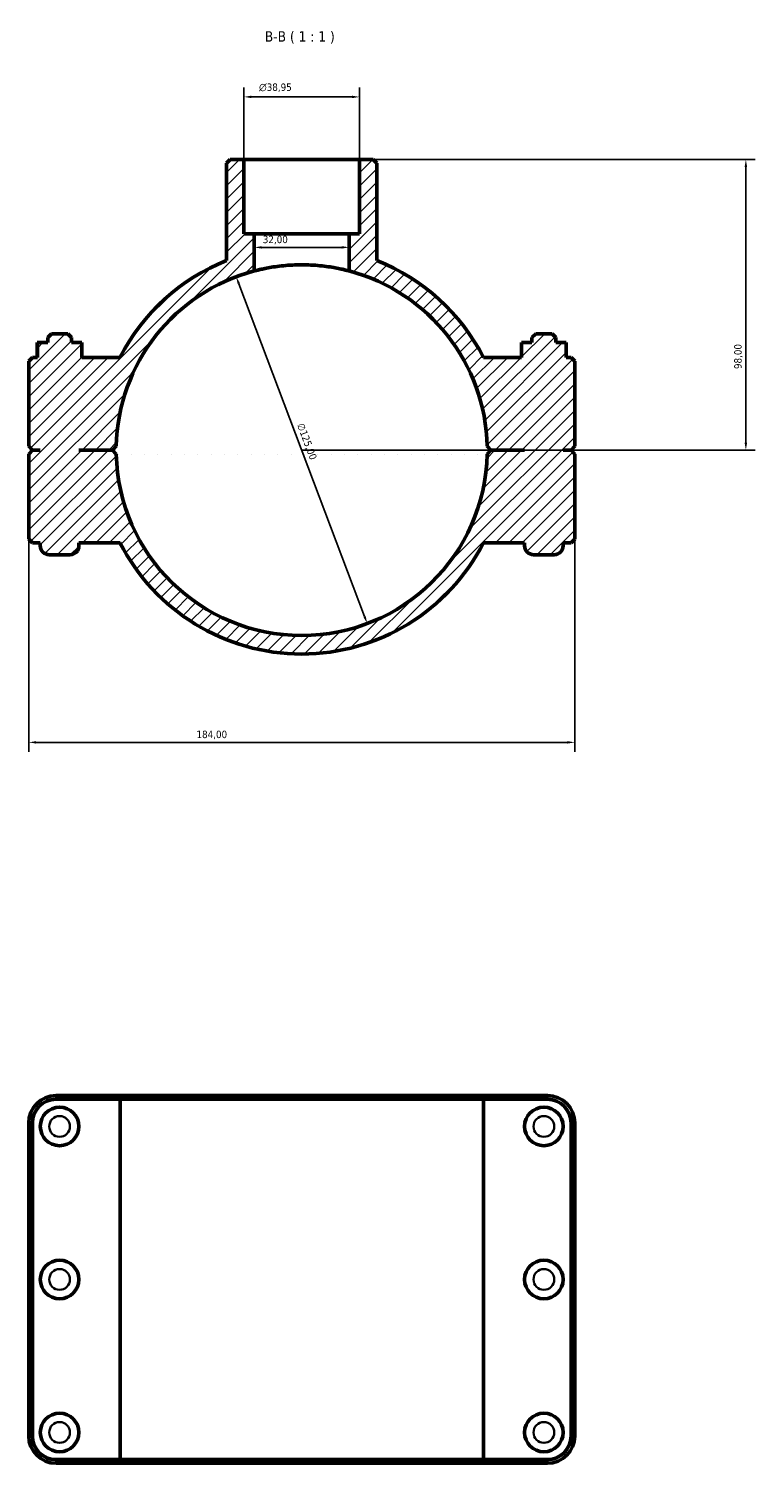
# Model space of a CAD drawing. Header units: millimetres. Extents: x 0 to 1130, y -29 to 1083.
# Tile 4 of 6: x 335 to 579, y 599 to 1083. Entities that reach past the tile are written whole.
import ezdxf

# ---------------------------------------------------------------- set-up
doc = ezdxf.new("R2010")
doc.units = ezdxf.units.MM
for name, color, linetype, lineweight in [('Dimension (ISO)', 7, 'Continuous', 25), ('Hatch (ISO)', 7, 'Continuous', 18), ('Symbol (ISO)', 7, 'Continuous', 25), ('Visible (ISO)', 7, 'Continuous', 50), ('Visible Narrow (ISO)', 7, 'Continuous', 35)]:
    doc.layers.add(name, color=color, linetype=linetype, lineweight=lineweight)
doc.styles.add('Label Text (ISO)', font='tahoma.ttf')
doc.styles.add('Note Text (ISO)', font='tahoma.ttf')
doc.dimstyles.new('Default (ISO)', dxfattribs={"dimtxt": 2.5, "dimasz": 2.5, "dimexe": 3.175, "dimexo": 0, "dimgap": 0.762, "dimtad": 1, "dimrnd": 1e-08, "dimzin": 0, "dimtxsty": 'Note Text (ISO)', "dimcen": 0.09, "dimdle": 10, "dimclrd": 256, "dimclre": 256, "dimclrt": 232, "dimazin": 0, "dimtfac": 1.40208, "dimtmove": 0, "dimatfit": 3, "dimfxl": 1, "dimtolj": 1, "dimtzin": 0, "dimlwd": -1, "dimlwe": -1, "dimarcsym": 0})

# ---------------------------------------------------------------- blocks, each defined once
blk = doc.blocks.new('*D11')
at = {"layer": 'Defpoints', "color": 0, "transparency": 16777216}
for p in [(404.46, 999.13), (448.6, 882.19)]:
    blk.add_point(p, dxfattribs=at)
at = {"layer": 'Dimension (ISO)', "transparency": 16777216}
blk.add_line((447.72, 884.53), (405.34, 996.79), dxfattribs=at)
blk.add_arc((426.53, 940.66), 62.5, 75.1672, 113.5911, dxfattribs=at)
for points in [[(405.73, 996.94), (404.95, 996.65), (404.46, 999.13)], [(448.11, 884.67), (447.33, 884.38), (448.6, 882.19)]]:
    blk.add_solid(points, dxfattribs=at)
at = {"layer": 'Dimension (ISO)', "color": 232, "true_color": 0xca0064, "transparency": 16777216, "insert": (427.23, 950.08), "char_height": 2.5, "attachment_point": 1, "rotation": 290.6804, "style": 'Note Text (ISO)'}
blk.add_mtext('\\A1;∅125,00', dxfattribs=at)
blk = doc.blocks.new('*D12')
at = {"layer": 'Defpoints', "color": 0, "transparency": 16777216}
for p in [(446.01, 1038.66), (426.53, 940.66), (576.2, 940.66)]:
    blk.add_point(p, dxfattribs=at)
at = {"layer": 'Dimension (ISO)', "transparency": 16777216}
for p, q in [((446.01, 1038.66), (579.38, 1038.66)), ((576.2, 1036.16), (576.2, 943.16)), ((426.53, 940.66), (579.38, 940.66))]:
    blk.add_line(p, q, dxfattribs=at)
for points in [[(575.78, 1036.16), (576.62, 1036.16), (576.2, 1038.66)], [(575.78, 943.16), (576.62, 943.16), (576.2, 940.66)]]:
    blk.add_solid(points, dxfattribs=at)
at = {"layer": 'Dimension (ISO)', "color": 232, "true_color": 0xca0064, "transparency": 16777216, "insert": (572.26, 968.01), "char_height": 2.5, "attachment_point": 1, "rotation": 90, "style": 'Note Text (ISO)'}
blk.add_mtext('\\A1;98,00', dxfattribs=at)
blk = doc.blocks.new('*D13')
at = {"layer": 'Defpoints', "color": 0, "transparency": 16777216}
for p in [(334.53, 910.66), (518.53, 910.66), (334.53, 842.12)]:
    blk.add_point(p, dxfattribs=at)
at = {"layer": 'Dimension (ISO)', "transparency": 16777216}
for p, q in [((334.53, 910.66), (334.53, 838.95)), ((518.53, 910.66), (518.53, 838.95)), ((516.03, 842.12), (337.03, 842.12))]:
    blk.add_line(p, q, dxfattribs=at)
for points in [[(337.03, 842.54), (337.03, 841.7), (334.53, 842.12)], [(516.03, 842.54), (516.03, 841.7), (518.53, 842.12)]]:
    blk.add_solid(points, dxfattribs=at)
at = {"layer": 'Dimension (ISO)', "color": 232, "true_color": 0xca0064, "transparency": 16777216, "insert": (391.08, 846.06), "char_height": 2.5, "attachment_point": 1, "style": 'Note Text (ISO)'}
blk.add_mtext('\\A1;184,00', dxfattribs=at)
blk = doc.blocks.new('*D14')
at = {"layer": 'Defpoints', "color": 0, "transparency": 16777216}
for p in [(410.53, 1009.04), (410.53, 1009.04), (442.53, 1009.04)]:
    blk.add_point(p, dxfattribs=at)
at = {"layer": 'Dimension (ISO)', "transparency": 16777216}
blk.add_line((440.03, 1009.04), (413.03, 1009.04), dxfattribs=at)
for points in [[(413.03, 1009.45), (413.03, 1008.62), (410.53, 1009.04)], [(440.03, 1009.45), (440.03, 1008.62), (442.53, 1009.04)]]:
    blk.add_solid(points, dxfattribs=at)
at = {"layer": 'Dimension (ISO)', "color": 232, "true_color": 0xca0064, "transparency": 16777216, "insert": (413.41, 1012.97), "char_height": 2.5, "attachment_point": 1, "style": 'Note Text (ISO)'}
blk.add_mtext('\\A1;32,00', dxfattribs=at)
blk = doc.blocks.new('*D15')
at = {"layer": 'Defpoints', "color": 0, "transparency": 16777216}
for p in [(407.06, 1059.78), (407.06, 1038.66), (446.01, 1038.66)]:
    blk.add_point(p, dxfattribs=at)
at = {"layer": 'Dimension (ISO)', "transparency": 16777216}
for p, q in [((407.06, 1038.66), (407.06, 1062.96)), ((443.51, 1059.78), (409.56, 1059.78)), ((446.01, 1038.66), (446.01, 1062.96))]:
    blk.add_line(p, q, dxfattribs=at)
for points in [[(409.56, 1060.2), (409.56, 1059.37), (407.06, 1059.78)], [(443.51, 1060.2), (443.51, 1059.37), (446.01, 1059.78)]]:
    blk.add_solid(points, dxfattribs=at)
at = {"layer": 'Dimension (ISO)', "color": 232, "true_color": 0xca0064, "transparency": 16777216, "insert": (412.14, 1064.31), "char_height": 2.5, "attachment_point": 1, "style": 'Note Text (ISO)'}
blk.add_mtext('\\A1;\\fAIGDT|b0|i0;\\H2.5000;\\ln\\fTahoma|b0|i0;\\H2.5000;38,95', dxfattribs=at)

msp = doc.modelspace()

# ---------------------------------------------------------------- hatches: boundary and pattern name
at = {"layer": 'Hatch (ISO)'}
h = msp.add_hatch(dxfattribs=at)
h.set_pattern_fill('ANSI31', color=256, scale=25.4, style=0)
h.set_pattern_definition([(45, (0, 0), (-2.245064, 2.245064), [])])
edge = h.paths.add_edge_path()
edge.add_line((402.462, 1038.66), (401.212, 1037.41))
edge.add_line((401.212, 1037.41), (401.212, 1004.578))
edge.add_ellipse((426.531, 940.66), major_axis=(-25.319, 63.918), ratio=1, start_angle=0, end_angle=41.35513)
edge.add_line((365.294, 971.91), (352.414, 971.91))
edge.add_line((352.414, 971.91), (352.414, 976.91))
edge.add_line((352.414, 976.91), (348.931, 976.91))
edge.add_line((348.931, 976.91), (348.931, 978.66))
edge.add_line((348.931, 978.66), (347.681, 979.91))
edge.add_line((347.681, 979.91), (342.181, 979.91))
edge.add_line((342.181, 979.91), (340.931, 978.66))
edge.add_line((340.931, 978.66), (340.931, 976.91))
edge.add_line((340.931, 976.91), (337.449, 976.91))
edge.add_line((337.449, 976.91), (337.449, 971.91))
edge.add_line((337.449, 971.91), (335.781, 971.91))
edge.add_line((335.781, 971.91), (334.531, 970.66))
edge.add_line((334.531, 970.66), (334.531, 941.96))
edge.add_line((334.531, 941.96), (335.781, 940.71))
edge.add_line((335.781, 940.71), (338.431, 940.71))
edge.add_line((338.431, 940.71), (338.431, 940.61))
edge.add_line((338.431, 940.61), (335.781, 940.61))
edge.add_line((335.781, 940.61), (334.531, 939.36))
edge.add_line((334.531, 939.36), (334.531, 910.66))
edge.add_line((334.531, 910.66), (335.781, 909.41))
edge.add_line((335.781, 909.41), (338.431, 909.41))
edge.add_line((338.431, 909.41), (338.431, 908.41))
edge.add_ellipse((341.431, 908.41), major_axis=(-3, 0), ratio=1, start_angle=0, end_angle=90)
edge.add_line((341.431, 905.41), (348.431, 905.41))
edge.add_ellipse((348.431, 908.41), major_axis=(0, -3), ratio=1, start_angle=0, end_angle=90)
edge.add_line((351.431, 908.41), (351.431, 909.41))
edge.add_line((351.431, 909.41), (365.294, 909.41))
edge.add_ellipse((426.531, 940.66), major_axis=(-61.237, -31.25), ratio=1, start_angle=0, end_angle=125.92862)
edge.add_line((487.768, 909.41), (501.631, 909.41))
edge.add_line((501.631, 909.41), (501.631, 908.41))
edge.add_ellipse((504.631, 908.41), major_axis=(-3, 0), ratio=1, start_angle=0, end_angle=90)
edge.add_line((504.631, 905.41), (511.631, 905.41))
edge.add_ellipse((511.631, 908.41), major_axis=(0, -3), ratio=1, start_angle=0, end_angle=90)
edge.add_line((514.631, 908.41), (514.631, 909.41))
edge.add_line((514.631, 909.41), (517.281, 909.41))
edge.add_line((517.281, 909.41), (518.531, 910.66))
edge.add_line((518.531, 910.66), (518.531, 939.36))
edge.add_line((518.531, 939.36), (517.281, 940.61))
edge.add_line((517.281, 940.61), (514.631, 940.61))
edge.add_line((514.631, 940.61), (514.631, 940.71))
edge.add_line((514.631, 940.71), (517.281, 940.71))
edge.add_line((517.281, 940.71), (518.531, 941.96))
edge.add_line((518.531, 941.96), (518.531, 970.66))
edge.add_line((518.531, 970.66), (517.281, 971.91))
edge.add_line((517.281, 971.91), (515.614, 971.91))
edge.add_line((515.614, 971.91), (515.614, 976.91))
edge.add_line((515.614, 976.91), (512.131, 976.91))
edge.add_line((512.131, 976.91), (512.131, 978.66))
edge.add_line((512.131, 978.66), (510.881, 979.91))
edge.add_line((510.881, 979.91), (505.381, 979.91))
edge.add_line((505.381, 979.91), (504.131, 978.66))
edge.add_line((504.131, 978.66), (504.131, 976.91))
edge.add_line((504.131, 976.91), (500.649, 976.91))
edge.add_line((500.649, 976.91), (500.649, 971.91))
edge.add_line((500.649, 971.91), (487.768, 971.91))
edge.add_ellipse((426.531, 940.66), major_axis=(61.237, 31.25), ratio=1, start_angle=0, end_angle=41.35513)
edge.add_line((451.85, 1004.578), (451.85, 1037.41))
edge.add_line((451.85, 1037.41), (450.6, 1038.66))
edge.add_line((450.6, 1038.66), (446.007, 1038.66))
edge.add_line((446.007, 1038.66), (446.007, 1013.66))
edge.add_line((446.007, 1013.66), (442.531, 1013.66))
edge.add_line((442.531, 1013.66), (442.531, 1001.077))
edge.add_ellipse((426.531, 940.66), major_axis=(16, 60.417), ratio=1, start_angle=286.02462, end_angle=360, ccw=False)
edge.add_line((489.018, 941.96), (490.281, 940.71))
edge.add_line((490.281, 940.71), (501.631, 940.71))
edge.add_line((501.631, 940.71), (501.631, 940.61))
edge.add_line((501.631, 940.61), (490.281, 940.61))
edge.add_line((490.281, 940.61), (489.018, 939.36))
edge.add_ellipse((426.531, 940.66), major_axis=(62.486, -1.3), ratio=1, start_angle=182.38354, end_angle=360, ccw=False)
edge.add_line((364.045, 939.36), (362.781, 940.61))
edge.add_line((362.781, 940.61), (351.431, 940.61))
edge.add_line((351.431, 940.61), (351.431, 940.71))
edge.add_line((351.431, 940.71), (362.781, 940.71))
edge.add_line((362.781, 940.71), (364.045, 941.96))
edge.add_ellipse((426.531, 940.66), major_axis=(-62.486, 1.3), ratio=1, start_angle=286.02462, end_angle=360, ccw=False)
edge.add_line((410.531, 1001.077), (410.531, 1013.66))
edge.add_line((410.531, 1013.66), (407.055, 1013.66))
edge.add_line((407.055, 1013.66), (407.055, 1038.66))
edge.add_line((407.055, 1038.66), (402.462, 1038.66))

# ---------------------------------------------------------------- linework, layer by layer
at = {"layer": 'Visible (ISO)'}
for p, q in [((402.462, 1038.66), (401.212, 1037.41)), ((401.212, 1037.41), (401.212, 1004.578)), ((407.055, 1038.66), (402.462, 1038.66)), ((407.055, 1013.66), (407.055, 1038.66)), ((407.055, 1038.66), (446.007, 1038.66)), ((450.6, 1038.66), (446.007, 1038.66)), ((446.007, 1038.66), (446.007, 1013.66)), ((451.85, 1037.41), (450.6, 1038.66)), ((451.85, 1004.578), (451.85, 1037.41)), ((410.531, 1013.66), (407.055, 1013.66)), ((410.531, 1001.077), (410.531, 1013.66)), ((410.531, 1013.66), (442.531, 1013.66)), ((446.007, 1013.66), (442.531, 1013.66)), ((442.531, 1013.66), (442.531, 1001.077)), ((342.181, 979.91), (340.931, 978.66)), ((340.931, 978.66), (340.931, 976.91)), ((347.681, 979.91), (342.181, 979.91)), ((348.931, 978.66), (347.681, 979.91)), ((348.931, 976.91), (348.931, 978.66)), ((505.381, 979.91), (504.131, 978.66)), ((504.131, 978.66), (504.131, 976.91)), ((510.881, 979.91), (505.381, 979.91)), ((512.131, 978.66), (510.881, 979.91)), ((512.131, 976.91), (512.131, 978.66)), ((337.426, 976.91), (337.449, 976.91)), ((337.426, 971.91), (337.426, 976.91)), ((340.931, 976.91), (337.449, 976.91)), ((337.449, 976.91), (337.449, 971.91)), ((352.414, 976.91), (348.931, 976.91)), ((352.414, 971.91), (352.414, 976.91)), ((352.414, 976.91), (352.437, 976.91)), ((352.437, 971.91), (352.437, 976.91)), ((500.649, 976.91), (500.626, 976.91)), ((500.626, 971.91), (500.626, 976.91)), ((504.131, 976.91), (500.649, 976.91)), ((500.649, 976.91), (500.649, 971.91)), ((515.614, 976.91), (512.131, 976.91)), ((515.614, 971.91), (515.614, 976.91)), ((515.637, 976.91), (515.614, 976.91)), ((515.637, 971.91), (515.637, 976.91)), ((335.781, 971.91), (334.531, 970.66)), ((334.531, 970.66), (334.531, 941.96)), ((337.449, 971.91), (335.781, 971.91)), ((365.294, 971.91), (352.414, 971.91)), ((500.649, 971.91), (487.768, 971.91)), ((517.281, 971.91), (515.614, 971.91)), ((518.531, 970.66), (517.281, 971.91)), ((518.531, 941.96), (518.531, 970.66)), ((334.531, 941.96), (335.781, 940.71)), ((335.781, 940.61), (334.531, 939.36)), ((334.531, 939.36), (334.531, 910.66)), ((335.781, 940.71), (338.431, 940.71)), ((338.431, 940.61), (335.781, 940.61)), ((338.431, 940.71), (338.431, 940.61)), ((351.431, 940.61), (351.431, 940.71)), ((351.431, 940.71), (362.781, 940.71)), ((362.781, 940.61), (351.431, 940.61)), ((362.781, 940.71), (364.045, 941.96)), ((364.045, 939.36), (362.781, 940.61)), ((489.018, 941.96), (490.281, 940.71)), ((490.281, 940.61), (489.018, 939.36)), ((490.281, 940.71), (501.631, 940.71)), ((501.631, 940.61), (490.281, 940.61)), ((501.631, 940.71), (501.631, 940.61)), ((514.631, 940.61), (514.631, 940.71)), ((514.631, 940.71), (517.281, 940.71)), ((517.281, 940.61), (514.631, 940.61)), ((517.281, 940.71), (518.531, 941.96)), ((518.531, 939.36), (517.281, 940.61)), ((518.531, 910.66), (518.531, 939.36)), ((334.531, 910.66), (335.781, 909.41)), ((517.281, 909.41), (518.531, 910.66)), ((335.781, 909.41), (338.431, 909.41)), ((338.431, 909.41), (338.431, 908.41)), ((341.431, 905.41), (348.431, 905.41)), ((351.431, 908.41), (351.431, 909.41)), ((351.431, 909.41), (365.294, 909.41)), ((487.768, 909.41), (501.631, 909.41)), ((501.631, 909.41), (501.631, 908.41)), ((504.631, 905.41), (511.631, 905.41)), ((514.631, 908.41), (514.631, 909.41)), ((514.631, 909.41), (517.281, 909.41)), ((366.064, 723.001), (343.731, 723.001)), ((343.731, 721.751), (365.294, 721.751)), ((487.768, 721.751), (365.294, 721.751)), ((365.294, 600.251), (365.294, 721.751)), ((366.064, 723.001), (486.998, 723.001)), ((509.331, 723.001), (486.998, 723.001)), ((487.768, 721.751), (509.331, 721.751)), ((487.768, 600.251), (487.768, 721.751)), ((334.531, 713.801), (334.531, 608.201)), ((335.781, 608.201), (335.781, 713.801)), ((517.281, 713.801), (517.281, 608.201)), ((518.531, 608.201), (518.531, 713.801)), ((365.294, 600.251), (343.731, 600.251)), ((365.294, 600.251), (487.768, 600.251)), ((509.331, 600.251), (487.768, 600.251)), ((343.731, 599.001), (366.064, 599.001)), ((486.998, 599.001), (366.064, 599.001)), ((486.998, 599.001), (509.331, 599.001))]:
    msp.add_line(p, q, dxfattribs=at)
for centre in [(344.931, 712.601), (508.131, 712.601), (344.931, 661.001), (508.131, 661.001), (344.931, 609.401), (508.131, 609.401)]:
    msp.add_circle(centre, 6.5, dxfattribs=at)
for centre, radius, start, end in [((426.531, 940.66), 68.75, 111.60918, 152.96431), ((426.531, 940.66), 68.75, 27.03569, 68.39082), ((426.531, 940.66), 62.5, 104.83285, 178.80823), ((426.531, 940.66), 62.5, 1.19177, 75.16715), ((426.531, 940.66), 62.5, 181.19177, 358.80823), ((341.431, 908.41), 3, 180, 270), ((348.431, 908.41), 3, 270, 0), ((426.531, 940.66), 68.75, 207.03569, 332.96431), ((504.631, 908.41), 3, 180, 270), ((511.631, 908.41), 3, 270, 0), ((343.731, 713.801), 9.2, 90, 180), ((343.731, 713.801), 7.95, 90, 180), ((509.331, 713.801), 9.2, 0, 90), ((509.331, 713.801), 7.95, 0, 90), ((343.731, 608.201), 9.2, 180, 270), ((343.731, 608.201), 7.95, 180, 270), ((509.331, 608.201), 9.2, 270, 0), ((509.331, 608.201), 7.95, 270, 0)]:
    msp.add_arc(centre, radius, start, end, dxfattribs=at)
msp.add_open_spline([(442.531, 1001.077), (442.531, 1001.077), (442.434, 1001.103), (442.027, 1001.209), (441.717, 1001.289), (440.899, 1001.488), (440.391, 1001.607), (439.218, 1001.862), (438.553, 1001.997), (437.137, 1002.258), (436.337, 1002.392), (434.595, 1002.644), (433.651, 1002.761), (431.682, 1002.955), (430.653, 1003.033), (428.583, 1003.135), (427.54, 1003.16), (425.522, 1003.16), (424.48, 1003.135), (422.409, 1003.033), (421.381, 1002.955), (419.411, 1002.761), (418.468, 1002.644), (416.725, 1002.392), (415.925, 1002.258), (414.51, 1001.997), (413.845, 1001.862), (412.672, 1001.607), (412.163, 1001.488), (411.345, 1001.289), (411.035, 1001.209), (410.628, 1001.103), (410.531, 1001.077), (410.531, 1001.077)], degree=3, knots=[0, 0, 0, 0, 0.3028304, 0.3028304, 0.6056609, 0.6056609, 0.9084913, 0.9084913, 1.2113218, 1.2113218, 1.5141055, 1.5141055, 1.8168893, 1.8168893, 2.119673, 2.119673, 2.4224567, 2.4224567, 2.7252405, 2.7252405, 3.0280242, 3.0280242, 3.330808, 3.330808, 3.6335917, 3.6335917, 3.9364222, 3.9364222, 4.2392526, 4.2392526, 4.542083, 4.542083, 4.8449135, 4.8449135, 4.8449135, 4.8449135], dxfattribs=at)
for points in [[(366.064, 723.001), (365.806, 722.585), (365.549, 722.168), (365.294, 721.751)], [(486.998, 723.001), (487.256, 722.585), (487.513, 722.168), (487.768, 721.751)], [(366.064, 599.001), (365.806, 599.417), (365.549, 599.834), (365.294, 600.251)], [(486.998, 599.001), (487.256, 599.417), (487.513, 599.834), (487.768, 600.251)]]:
    msp.add_open_spline(points, degree=3, dxfattribs=at)
at = {"layer": 'Visible Narrow (ISO)'}
for p, q in [((343.731, 721.813), (343.731, 722.938)), ((509.331, 721.813), (509.331, 722.938)), ((335.719, 713.801), (334.594, 713.801)), ((517.344, 713.801), (518.469, 713.801)), ((335.719, 608.201), (334.594, 608.201)), ((517.344, 608.201), (518.469, 608.201)), ((343.731, 600.188), (343.731, 599.063)), ((509.331, 600.188), (509.331, 599.063))]:
    msp.add_line(p, q, dxfattribs=at)
for centre in [(344.931, 712.601), (508.131, 712.601), (344.931, 661.001), (508.131, 661.001), (344.931, 609.401), (508.131, 609.401)]:
    msp.add_circle(centre, 3.5, dxfattribs=at)

# ---------------------------------------------------------------- texts
at = {"layer": 'Symbol (ISO)', "insert": (414.092, 1077.785), "char_height": 3.5, "attachment_point": 7, "style": 'Label Text (ISO)'}
msp.add_mtext('B-B ( 1 : 1 )', dxfattribs=at)

# ---------------------------------------------------------------- dimensions: what is measured, and where the dimension line sits
at = {"layer": 'Dimension (ISO)'}
dim = msp.add_linear_dim(base=(407.055, 1059.782), p1=(446.007, 1038.66), p2=(407.055, 1038.66), angle=180, text='\\fAIGDT|b0|i0;\\H2.5000;\\ln\\fTahoma|b0|i0;\\H2.5000;<>', dimstyle='Default (ISO)', override={"dimdec": 2, "dimtp": 0, "dimtm": 0, "dimtdec": 2, "dimtofl": 0, "dimatfit": 1}, dxfattribs=at)
dim.commit()
dim.dimension.update_dxf_attribs({"geometry": '*D15', "text_midpoint": (417.679, 1059.782), "dimtype": 160})
for base, p1, p2, angle, override, picture, middle in [((576.202, 940.66), (446.007, 1038.66), (426.531, 940.66), 90, {"dimdec": 2, "dimtp": 0, "dimtm": 0, "dimtdec": 2, "dimtofl": 0, "dimatfit": 1}, '*D12', (576.202, 972.16)), ((410.531, 1009.037), (442.531, 1009.037), (410.531, 1009.037), 180, {"dimdec": 2, "dimse1": 1, "dimse2": 1, "dimtp": 0, "dimtm": 0, "dimtdec": 2, "dimtofl": 0, "dimatfit": 1}, '*D14', (417.531, 1009.037))]:
    dim = msp.add_linear_dim(base=base, p1=p1, p2=p2, angle=angle, dimstyle='Default (ISO)', override=override, dxfattribs=at)
    dim.commit()
    dim.dimension.update_dxf_attribs({"geometry": picture, "text_midpoint": middle, "dimtype": 160})
dim = msp.add_diameter_dim_2p(p1=(448.603, 882.187), p2=(404.459, 999.133), dimstyle='Default (ISO)', override={"dimdec": 2, "dimlfac": 1, "dimtp": 0, "dimtm": 0, "dimtdec": 2, "dimatfit": 2}, dxfattribs=at)
dim.commit()
dim.dimension.update_dxf_attribs({"geometry": '*D11', "text_midpoint": (425.777, 942.657), "dimtype": 163})
dim = msp.add_linear_dim(base=(334.531, 842.12), p1=(518.531, 910.66), p2=(334.531, 910.66), dimstyle='Default (ISO)', override={"dimdec": 2, "dimtp": 0, "dimtm": 0, "dimtdec": 2, "dimtofl": 0, "dimatfit": 1}, dxfattribs=at)
dim.commit()
dim.dimension.update_dxf_attribs({"geometry": '*D13', "text_midpoint": (396.031, 842.12), "dimtype": 160})

doc.saveas('drawing.dxf')
